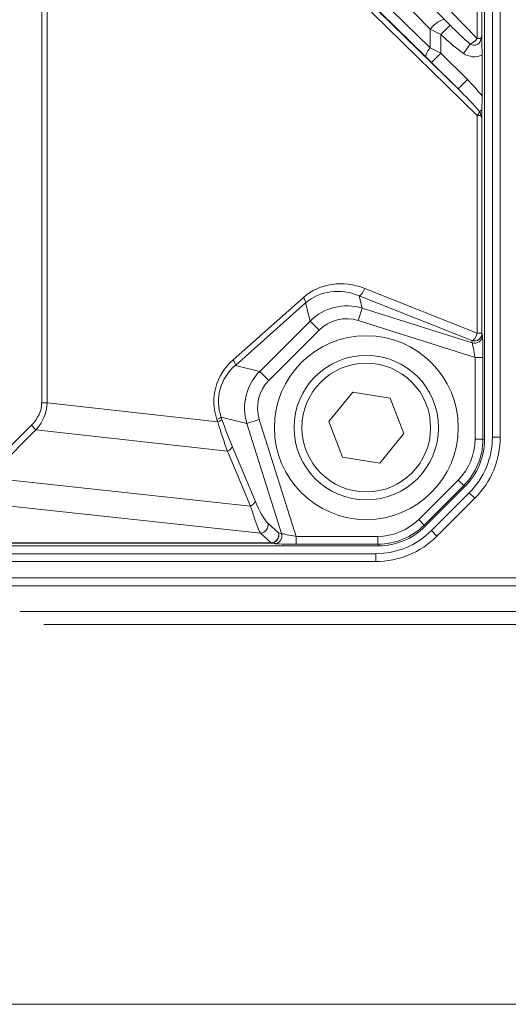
# Model space of a CAD drawing. Header units: millimetres. Extents: x 4 to 836, y 5 to 589.
# Tile 102 of 163: x 726 to 745, y 242 to 279. Entities that reach past the tile are written whole.
import ezdxf

# ---------------------------------------------------------------- set-up
doc = ezdxf.new("R2010")
doc.units = ezdxf.units.MM
doc.layers.add('1', color=7, linetype='Continuous', true_color=0xffffff)
doc.styles.add('ideas_simplex', font='simplex.shx')
doc.dimstyles.get("Standard").update_dxf_attribs({"dimtxt": 0.18, "dimasz": 0.18, "dimexe": 0.18, "dimexo": 0.0625, "dimgap": 0.09, "dimtad": 0, "dimtih": 1, "dimtoh": 1, "dimdec": 4, "dimzin": 0, "dimdsep": 46, "dimtxsty": 'Standard', "dimcen": 0.09, "dimadec": 0, "dimazin": 0, "dimtfac": 1, "dimtdec": 4, "dimtofl": 0, "dimtmove": 0, "dimatfit": 3, "dimfxl": 1, "dimtolj": 1, "dimtzin": 0, "dimarcsym": 0})

# ---------------------------------------------------------------- blocks, each defined once
blk = doc.blocks.new('_U3')
at = {"layer": '1', "color": 152, "lineweight": 13}
for p, q in [((707.442812, 308.75902), (787.573916, 308.75902)), ((726.830256, 256.097779), (787.573916, 256.097779))]:
    blk.add_line(p, q, dxfattribs=at)
at = {"layer": '1', "color": 27, "lineweight": 13}
blk.add_line((785.573916, 256.097779), (785.573916, 308.75902), dxfattribs=at)
at = {"layer": '1', "color": 87, "lineweight": 25}
for p, q in [((784.073916, 289.5309), (778.448916, 289.5309)), ((778.448916, 289.5309), (778.448916, 288.0309)), ((784.073916, 288.0309), (784.073916, 289.5309)), ((778.448916, 276.8259), (778.448916, 275.3259)), ((784.073916, 275.3259), (784.073916, 276.8259)), ((778.448916, 275.3259), (784.073916, 275.3259))]:
    blk.add_line(p, q, dxfattribs=at)
at = {"layer": '1', "color": 27, "lineweight": 18}
for points in [[(785.573916, 308.75902), (786.102897, 305.759022), (785.044935, 305.759018)], [(785.573916, 256.097779), (785.044935, 259.097777), (786.102897, 259.097781)]]:
    blk.add_solid(points, dxfattribs=at)
at = {"layer": '1', "color": 87, "linetype": 'Continuous', "lineweight": 25, "char_height": 3, "attachment_point": 7, "rotation": 90, "line_spacing_factor": 1.204819, "style": 'ideas_simplex'}
for s, insert in [('\\W1.2097;52,7', (776.607916, 276.7734)), ('\\W1.2097;2.07', (783.920416, 276.7734))]:
    blk.add_mtext(s, dxfattribs=dict(at, insert=insert))
blk = doc.blocks.new('_U7')
at = {"layer": '1', "color": 152, "lineweight": 13}
for p, q in [((727.832774, 357.09793), (811.109585, 357.09793)), ((708.853977, 241.643112), (811.109585, 241.643112))]:
    blk.add_line(p, q, dxfattribs=at)
at = {"layer": '1', "color": 27, "lineweight": 13}
blk.add_line((809.109585, 241.643112), (809.109585, 357.09793), dxfattribs=at)
at = {"layer": '1', "color": 87, "lineweight": 25}
for p, q in [((807.609585, 306.473021), (801.984585, 306.473021)), ((801.984585, 306.473021), (801.984585, 304.973021)), ((807.609585, 304.973021), (807.609585, 306.473021)), ((801.984585, 293.768021), (801.984585, 292.268021)), ((807.609585, 292.268021), (807.609585, 293.768021)), ((801.984585, 292.268021), (807.609585, 292.268021))]:
    blk.add_line(p, q, dxfattribs=at)
at = {"layer": '1', "color": 27, "lineweight": 18}
for points in [[(809.109585, 357.09793), (809.638566, 354.097932), (808.580604, 354.097928)], [(809.109585, 241.643112), (808.580604, 244.64311), (809.638566, 244.643114)]]:
    blk.add_solid(points, dxfattribs=at)
at = {"layer": '1', "color": 87, "linetype": 'Continuous', "lineweight": 25, "char_height": 3, "attachment_point": 7, "rotation": 90, "line_spacing_factor": 1.204819, "style": 'ideas_simplex'}
for s, insert in [('\\W1.1692;115,5', (800.143585, 292.230521)), ('\\W1.2097;4.55', (807.456085, 293.715521))]:
    blk.add_mtext(s, dxfattribs=dict(at, insert=insert))

msp = doc.modelspace()

# ---------------------------------------------------------------- linework, layer by layer
at = {"layer": '1', "color": 143, "linetype": 'Continuous', "lineweight": 18}
for p, q in [((743.604, 350.063), (743.604, 263.133)), ((743.904, 263.24), (743.904, 349.955)), ((734.552, 286.829), (742.093, 279.121)), ((732.778, 286.095), (742.599, 276.493)), ((743.51, 276.229), (743.51, 277.787)), ((738.589, 264.946), (737.679, 263.826)), ((740.015, 264.718), (738.589, 264.946)), ((740.529, 263.369), (740.015, 264.718)), ((737.679, 263.826), (738.193, 262.478)), ((739.619, 262.249), (740.529, 263.369)), ((738.193, 262.478), (739.619, 262.249)), ((742.872, 261.366), (741.336, 259.83)), ((741.583, 259.677), (743.025, 261.119)), ((739.569, 259.098), (713.104, 259.098)), ((713.104, 258.798), (739.461, 258.798))]:
    msp.add_line(p, q, dxfattribs=at)
at = {"layer": '1', "color": 143, "linetype": 'Continuous', "lineweight": 13}
for p, q in [((744.204, 349.955), (744.204, 263.24)), ((726.747, 264.538), (726.747, 348.658)), ((726.952, 348.658), (726.952, 264.538)), ((734.887, 287.042), (743.329, 278.412)), ((732.944, 286.456), (741.535, 278.056)), ((741.535, 278.767), (733.994, 286.475)), ((741.387, 277.703), (732.796, 286.103)), ((743.329, 275.48), (732.689, 285.883)), ((743.329, 278.412), (743.329, 280.43)), ((743.506, 280.201), (743.506, 278.641)), ((741.946, 278.562), (742.291, 278.92)), ((741.535, 278.056), (741.535, 278.767)), ((741.946, 278.562), (741.946, 277.853)), ((742.805, 277.844), (743.056, 278.199)), ((743.329, 278.412), (743.466, 278.412)), ((741.592, 277.5), (741.946, 277.853)), ((741.946, 277.853), (742.952, 276.846)), ((742.599, 276.493), (741.592, 277.5)), ((742.599, 276.493), (742.952, 276.846)), ((743.419, 275.63), (743.505, 275.69)), ((743.466, 275.48), (743.329, 275.48)), ((743.329, 267.19), (743.329, 275.48)), ((743.506, 275.251), (743.506, 267.19)), ((739.042, 268.898), (743.329, 267.19)), ((734.033, 266.176), (736.708, 268.551)), ((743.117, 266.908), (738.83, 268.617)), ((738.83, 268.617), (738.947, 268.141)), ((736.794, 268.342), (734.119, 265.967)), ((736.962, 267.655), (736.794, 268.342)), ((738.947, 268.141), (738.799, 267.672)), ((738.947, 268.141), (743.133, 266.821)), ((735.046, 265.74), (736.962, 267.655)), ((736.962, 267.655), (737.31, 267.307)), ((743.244, 266.27), (738.799, 267.672)), ((737.31, 267.307), (735.395, 265.392)), ((743.133, 266.821), (743.117, 266.908)), ((743.506, 267.19), (743.329, 267.19)), ((743.506, 267.19), (743.521, 267.103)), ((743.244, 263.157), (743.244, 266.27)), ((743.544, 266.27), (743.244, 266.27)), ((743.544, 266.27), (743.544, 263.157)), ((734.119, 265.967), (735.046, 265.74)), ((735.046, 265.74), (735.395, 265.392)), ((726.952, 264.538), (726.747, 264.538)), ((726.952, 264.538), (733.451, 263.813)), ((733.451, 263.813), (733.419, 263.907)), ((734.561, 263.755), (733.577, 263.996)), ((733.577, 263.996), (733.61, 263.902)), ((734.561, 263.755), (735.03, 263.903)), ((735.03, 263.903), (736.432, 259.457)), ((724.529, 261.861), (726.354, 263.686)), ((726.529, 263.51), (726.354, 263.686)), ((735.88, 259.569), (734.561, 263.755)), ((726.529, 263.51), (724.705, 261.685)), ((733.82, 262.697), (726.529, 263.51)), ((743.544, 263.157), (743.244, 263.157)), ((743.544, 263.157), (743.604, 263.133)), ((743.904, 263.24), (744.204, 263.24)), ((733.996, 262.891), (734.876, 260.806)), ((734.699, 260.611), (733.82, 262.697)), ((724.705, 261.685), (734.699, 260.611)), ((741.099, 260.101), (742.6, 261.603)), ((742.812, 261.391), (741.311, 259.889)), ((742.812, 261.391), (742.6, 261.603)), ((742.872, 261.366), (742.812, 261.391)), ((735.075, 259.583), (722.763, 260.906)), ((743.237, 260.907), (741.795, 259.464)), ((743.025, 261.119), (743.237, 260.907)), ((735.357, 259.964), (735.763, 259.59)), ((741.311, 259.889), (741.099, 260.101)), ((741.311, 259.889), (741.336, 259.83)), ((735.481, 259.21), (735.075, 259.583)), ((735.763, 259.59), (735.88, 259.569)), ((736.432, 259.457), (739.544, 259.457)), ((736.432, 259.158), (736.432, 259.457)), ((739.544, 259.158), (739.544, 259.457)), ((741.583, 259.677), (741.795, 259.464)), ((713.104, 259.21), (735.481, 259.21)), ((735.481, 259.202), (713.104, 259.202)), ((735.481, 259.202), (735.481, 259.21)), ((735.599, 259.181), (735.481, 259.202)), ((739.544, 259.158), (736.432, 259.158)), ((739.569, 259.098), (739.544, 259.158)), ((739.461, 258.798), (739.461, 258.498)), ((739.461, 258.498), (713.104, 258.498)), ((713.104, 257.874), (744.815, 257.874)), ((744.815, 257.575), (713.104, 257.575))]:
    msp.add_line(p, q, dxfattribs=at)
at = {"layer": '1', "color": 252, "linetype": 'Continuous', "lineweight": 18}
msp.add_circle((739.104, 263.598), 3.5, dxfattribs=at)
at = {"layer": '1', "color": 143, "linetype": 'Continuous', "lineweight": 18}
msp.add_circle((739.104, 263.598), 2.75, dxfattribs=at)
at = {"layer": '1', "color": 143, "linetype": 'Continuous', "lineweight": 13}
msp.add_circle((739.104, 263.598), 2.45, dxfattribs=at)
for centre, radius, start, end in [((743.206, 278.412), 0.26, 234.7413, 0), ((743.206, 278.412), 0.695, 234.7413, 295.9347), ((743.206, 275.48), 0.26, 0, 35.0369), ((740.904, 263.24), 3.3, 315, 0), ((739.461, 261.798), 3.3, 270, 315)]:
    msp.add_arc(centre, radius, start, end, dxfattribs=at)
at = {"layer": '1', "color": 143, "linetype": 'Continuous', "lineweight": 18}
for centre, start, end in [((740.904, 263.24), 315, 0), ((739.461, 261.798), 270, 315)]:
    msp.add_arc(centre, 3, start, end, dxfattribs=at)
at = {"layer": '1', "color": 143, "linetype": 'Continuous', "lineweight": 13}
for centre, major_axis, ratio, start_param, end_param in [((741.74, 278.767), (0.357, 0.35), 0.300518, 0.045374, 1.868851), ((742.325, 279.312), (-1.756, 1.796), 0.119436, 1.672769, 2.117828), ((742.325, 279.312), (1.862, -1.903), 0.300518, 4.814362, 5.259421), ((743.206, 278.412), (-0.214, -0.21), 0.300518, 0.547032, 1.868851), ((741.74, 278.056), (0.35, 0.358), 0.30665, 1.862094, 3.104918), ((741.946, 277.828), (-1, 0.5), 0.019752, 4.72227, 5.145605), ((741.592, 277.475), (-0.5, 0.5), 0.024678, 4.737092, 5.160427), ((742.325, 276.342), (1.865, -1.824), 0.30665, 1.208164, 1.534122), ((742.325, 276.342), (-1.756, 1.717), 0.122174, 4.164106, 4.675715), ((743.206, 275.48), (-0.21, -0.215), 0.30665, 1.862094, 2.59331), ((738.366, 266.719), (-1.738, 1.757), 0.904765, 5.161895, 6.234339), ((738.243, 266.719), (-1.507, 1.57), 0.890587, 5.170361, 6.242805), ((738.919, 268.898), (-0.111, -0.279), 0.386098, 0.189375, 1.723498), ((736.585, 268.551), (0.199, -0.224), 0.319333, 0.184284, 1.294589), ((738.367, 266.211), (-0.48, 1.963), 0.989479, 5.746963, 6.819407), ((738.367, 266.211), (0.364, -1.488), 0.979386, 2.605371, 3.677815), ((743.206, 267.19), (0.295, 0.053), 0.980772, 4.238475, 6.10339), ((743.206, 267.19), (-0.111, -0.279), 0.386098, 0.189375, 1.723498), ((743.221, 267.103), (0.295, 0.053), 0.980772, 4.238475, 6.10339), ((743.516, 266.279), (0, 0.839), 0.033301, 4.701877, 6.09814), ((743.216, 266.279), (-0.091, 0.553), 0.046674, 4.688783, 6.085046), ((735.881, 264.514), (-2.556, 0.38), 0.888976, 5.643301, 6.715745), ((733.91, 266.176), (0.199, -0.224), 0.319333, 0.184284, 1.294589), ((735.758, 264.514), (-2.265, 0.344), 0.872083, 5.644563, 6.717007), ((736.491, 264.335), (-1.963, 0.48), 0.989479, 5.746963, 6.819407), ((736.491, 264.335), (1.488, -0.364), 0.979386, 2.605371, 3.677815), ((720.661, 265.102), (-6.079, 0.678), 0.408696, 2.825848, 3.187147), ((720.661, 265.102), (-6.282, 0.701), 0.474581, 2.825848, 3.187147), ((733.296, 263.907), (0.284, 0.098), 0.145002, 5.111357, 6.106769), ((733.328, 263.813), (0.284, 0.098), 0.145002, 5.111357, 6.106769), ((734.275, 263.704), (-1.054, 2.822), 0.185727, 1.431552, 1.792851), ((733.993, 263.615), (-0.996, 3.124), 0.140007, 1.462848, 1.824146), ((741.043, 263.159), (2.034, -0.843), 0.999286, 5.890739, 6.675632), ((741.043, 263.159), (-2.311, 0.957), 0.999458, 2.749146, 3.534039), ((733.714, 262.802), (0.276, 0.117), 0.469019, 4.900833, 6.085281), ((734.594, 260.717), (0.276, 0.117), 0.469019, 4.900833, 6.085281), ((734.717, 261.08), (-0.416, 1.552), 0.089672, 1.85354, 2.849174), ((734.999, 261.169), (-0.467, 1.252), 0.186038, 1.795405, 2.791039), ((735.075, 259.875), (0.203, 0.221), 0.942775, 3.914427, 5.735403), ((739.543, 261.659), (0.843, -2.034), 0.999286, 5.890739, 6.675632), ((739.543, 261.659), (-0.957, 2.311), 0.999458, 2.749146, 3.534039), ((735.481, 259.501), (0.053, 0.295), 0.980772, 3.321388, 5.186303), ((735.481, 259.501), (-0.203, -0.221), 0.942775, 0.772834, 2.59381), ((735.599, 259.48), (0.053, 0.295), 0.980772, 3.321388, 5.186303), ((736.423, 259.485), (-0.553, 0.091), 0.046674, 0.198139, 1.594402), ((736.423, 259.186), (-0.839, 0), 0.033301, 0.185045, 1.581308)]:
    msp.add_ellipse(centre, major_axis=major_axis, ratio=ratio, start_param=start_param, end_param=end_param, dxfattribs=at)
at = {"layer": '1', "color": 143, "linetype": 'Continuous', "lineweight": 18}
for centre, major_axis in [((741.102, 263.134), (2.311, -0.957)), ((739.568, 261.599), (0.957, -2.311))]:
    msp.add_ellipse(centre, major_axis=major_axis, ratio=0.999286, start_param=5.890739, end_param=6.675632, dxfattribs=at)
for points, knots in [([(742.093, 279.121), (742.125, 279.088), (742.158, 279.055), (742.224, 278.988), (742.257, 278.954), (742.291, 278.92)], [0, 0, 0, 0, 0.5, 0.5, 1, 1, 1, 1]), ([(743.466, 278.412), (743.468, 278.416), (743.47, 278.42), (743.473, 278.43), (743.478, 278.443), (743.482, 278.457), (743.489, 278.485), (743.493, 278.503), (743.502, 278.561), (743.505, 278.6), (743.506, 278.641)], [0, 0, 0, 0, 0.0625, 0.0625, 0.125, 0.25, 0.25, 0.5, 0.5, 1, 1, 1, 1]), ([(743.506, 278.641), (743.505, 278.624), (743.505, 278.607), (743.505, 278.574), (743.504, 278.557), (743.504, 278.523), (743.503, 278.505), (743.503, 278.478), (743.503, 278.469), (743.503, 278.451), (743.503, 278.441), (743.503, 278.412), (743.503, 278.393), (743.503, 278.365), (743.503, 278.356), (743.503, 278.337), (743.503, 278.328), (743.504, 278.301), (743.504, 278.284), (743.505, 278.25), (743.505, 278.233), (743.506, 278.182), (743.506, 278.149), (743.507, 278.097), (743.507, 278.08), (743.508, 278.045), (743.509, 277.992), (743.509, 277.937), (743.509, 277.882), (743.51, 277.863), (743.51, 277.825), (743.51, 277.806), (743.51, 277.787)], [0, 0, 0, 0, 0.0625, 0.0625, 0.125, 0.125, 0.1875, 0.1875, 0.21875, 0.21875, 0.25, 0.25, 0.3125, 0.3125, 0.34375, 0.34375, 0.375, 0.375, 0.4375, 0.4375, 0.5, 0.5, 0.625, 0.625, 0.6875, 0.6875, 0.75, 0.875, 0.875, 0.9375, 0.9375, 1, 1, 1, 1]), ([(743.51, 276.229), (743.51, 276.183), (743.51, 276.136), (743.509, 276.044), (743.509, 275.998), (743.508, 275.93), (743.508, 275.907), (743.508, 275.863), (743.508, 275.84), (743.507, 275.775), (743.506, 275.732), (743.505, 275.69)], [0, 0, 0, 0, 0.25, 0.25, 0.5, 0.5, 0.625, 0.625, 0.75, 0.75, 1, 1, 1, 1]), ([(743.505, 275.69), (743.505, 275.673), (743.505, 275.656), (743.504, 275.62), (743.504, 275.603), (743.503, 275.576), (743.503, 275.566), (743.503, 275.548), (743.503, 275.538), (743.503, 275.509), (743.503, 275.49), (743.503, 275.46), (743.503, 275.45), (743.503, 275.431), (743.503, 275.422), (743.503, 275.393), (743.504, 275.375), (743.504, 275.339), (743.504, 275.321), (743.505, 275.286), (743.505, 275.269), (743.506, 275.251)], [0, 0, 0, 0, 0.125, 0.125, 0.25, 0.25, 0.3125, 0.3125, 0.375, 0.375, 0.5, 0.5, 0.5625, 0.5625, 0.625, 0.625, 0.75, 0.75, 0.875, 0.875, 1, 1, 1, 1]), ([(743.506, 275.251), (743.505, 275.292), (743.502, 275.331), (743.493, 275.388), (743.489, 275.407), (743.482, 275.435), (743.478, 275.449), (743.473, 275.462), (743.47, 275.471), (743.468, 275.476), (743.466, 275.48)], [0, 0, 0, 0, 0.5, 0.5, 0.75, 0.75, 0.875, 0.9375, 0.9375, 1, 1, 1, 1])]:
    msp.add_open_spline(points, degree=3, knots=knots, dxfattribs=at)
at = {"layer": '1', "color": 143, "linetype": 'Continuous', "lineweight": 13}
msp.add_open_spline([(741.535, 278.767), (741.6, 278.734), (741.667, 278.7), (741.77, 278.648), (741.805, 278.631), (741.858, 278.605), (741.875, 278.596), (741.91, 278.579), (741.928, 278.57), (741.946, 278.562)], degree=3, knots=[0, 0, 0, 0, 0.5, 0.5, 0.75, 0.75, 0.875, 0.875, 1, 1, 1, 1], dxfattribs=at)
at = {"layer": '1', "color": 143, "linetype": 'Continuous', "lineweight": 18}
msp.add_open_spline([(756.041, 256.598), (725.91, 256.598)], degree=1, dxfattribs=at)

# ---------------------------------------------------------------- dimensions: what is measured, and where the dimension line sits
at = {"layer": '1', "color": 87, "linetype": 'Continuous', "lineweight": 25}
for base, p1, p2, text, picture, middle in [((809.11, 241.643), (724.726, 357.098), (706.354, 241.643), '<>\\P[\\C87;\\H3.00;\\Fsimplex.shx;4.55\\Fsimplex.shx;\\H3.00;\\C87; ]', '_U7', (809.11, 299.371)), ((785.574, 308.759), (724.33, 256.098), (704.943, 308.759), '<>\\P[\\C87;\\H3.00;\\Fsimplex.shx;2.07\\Fsimplex.shx;\\H3.00;\\C87; ]', '_U3', (785.574, 282.428))]:
    dim = msp.add_linear_dim(base=base, p1=p1, p2=p2, angle=90, text=text, dimstyle='Standard', override={"dimtxt": 3, "dimasz": 3, "dimexe": 2, "dimexo": 2.5, "dimgap": 1.5, "dimtad": 1, "dimtih": 0, "dimtoh": 0, "dimdec": 1, "dimlfac": 1, "dimzin": 8, "dimdsep": 44, "dimlunit": 2, "dimtxsty": 'ideas_simplex', "dimsah": 1, "dimse1": 0, "dimse2": 0, "dimsd1": 0, "dimsd2": 0, "dimclrd": 27, "dimclre": 152, "dimclrt": 87, "dimtol": 0, "dimtm": -0.1, "dimtfac": 0.5, "dimtdec": 2, "dimtofl": 1, "dimtmove": 0, "dimtzin": 8, "dimlwd": 13, "dimlwe": 13}, dxfattribs=at)
    dim.commit()
    dim.dimension.update_dxf_attribs({"geometry": picture, "text_midpoint": middle, "dimtype": 160})

doc.saveas('drawing.dxf')
